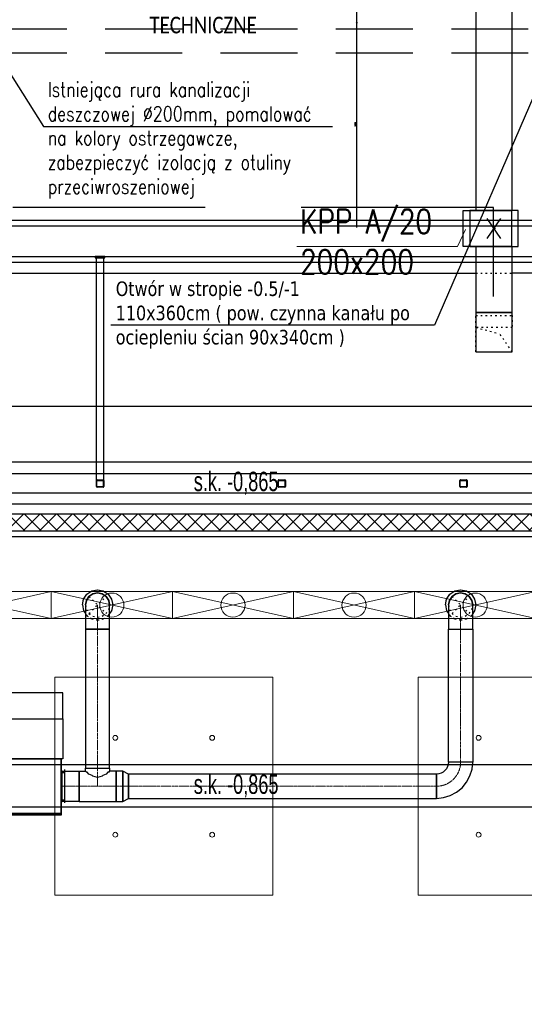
# Model space of a CAD drawing. Header units: centimetres. Extents: x -228435 to 46820, y -89367 to 152985.
# Tile 234 of 256: x -28229 to -24063, y 70700 to 78830. Entities that reach past the tile are written whole.
import ezdxf

# ---------------------------------------------------------------- set-up
doc = ezdxf.new("R2010")
doc.units = ezdxf.units.CM
doc.header["$LTSCALE"] = 50
doc.header["$PDMODE"] = 35
doc.header["$PDSIZE"] = 0.1
for name, pattern in [('CADVENT_CENTERLINE', [9.9, 7.4, -1, 0.5, -1]), ('CADVENT_HIDDEN', [0.8, 0.25, -0.55]), ('HIDDEN', [9.525, 6.35, -3.175]), ('Kondygnacja  -0_5$0$HIDDEN', [9.525, 6.35, -3.175]), ('Kondygnacja  -0_5$0$HIDDEN2', [4.7625, 3.175, -1.5875]), ('Osie rzutów$0$DASHDOT2', [12.7, 6.35, -3.175, 0, -3.175]), ('SU Lampy kwadratowe  -1$0$HIDDENX2', [19.05, 12.7, -6.35])]:
    doc.linetypes.add(name, pattern=pattern)
doc.layers.get('0').update_dxf_attribs({"color": 8})
doc.layers.get('DEFPOINTS').update_dxf_attribs({"color": 8})
for name, color, linetype in [('01-103-Went PP_poziom-0_5$0$L_Nawiew', 250, 'Continuous'), ('bgde-nawiewDETAILS', 1, 'Continuous'), ('bgde-nawiewEXP', 250, 'Continuous'), ('bgde-nawiewHIDDEN', 250, 'Continuous'), ('bgde-wywiewSOL', 5, 'Continuous'), ('Kondygnacja  -0_5$0$ARCH_GK', 8, 'Continuous'), ('Kondygnacja  -0_5$0$ARCH_INFO_OPISY', 8, 'Continuous'), ('Kondygnacja  -0_5$0$ARCH_KONSTR_POWYŻEJ RZUTU', 8, 'Kondygnacja  -0_5$0$HIDDEN'), ('Kondygnacja  -0_5$0$ARCH_KONSTR_POWYŻEJ RZUTU_IST', 8, 'Kondygnacja  -0_5$0$HIDDEN2'), ('Kondygnacja  -0_5$0$ARCH_WYPOSAŻENIE_SANITARNE_IST', 8, 'Continuous'), ('Kondygnacja  -0_5$0$ARCH_ŚLUSARKA_DRZWI', 8, 'Continuous'), ('Kondygnacja  -0_5$0$ARCH_ŻELBET_IST', 8, 'Continuous'), ('Osie rzutów$0$ARCH_INFO_OSIE_IST', 8, 'Osie rzutów$0$DASHDOT2'), ('Osie rzutów$0$ARCH_INFO_OSIE_OPISY_IST', 8, 'Continuous')]:
    doc.layers.add(name, color=color, linetype=linetype)
for name, color, linetype, lineweight in [('bgde-nawiewCEN', 7, 'Continuous', 13), ('bgde_klapy opis', 250, 'Continuous', 20), ('bgde_klapy p.poż.', 240, 'Continuous', 30), ('bgde_nawiewnik', 11, 'Continuous', 5), ('Kondygnacja  -0_5$0$ARCH_INFO_WYMIARY', 8, 'Continuous', 9), ('SU Lampy kwadratowe  -05$0$ARCH_SUFITY_PODWIESZANE', 8, 'Continuous', 9)]:
    doc.layers.add(name, color=color, linetype=linetype, lineweight=lineweight)
doc.styles.add('Kondygnacja  -0_5$0$BIKTS', font='bikromsw.shx', dxfattribs={"width": 0.8})
doc.styles.add('Kondygnacja  -0_5$0$Romans', font='Romans.shx', dxfattribs={"width": 0.7})
doc.styles.add('Kondygnacja  -0_5$0$Standard', font='txt')
doc.styles.add('Kondygnacja +0$0$ROMANS-50-CM', font='romans.shx', dxfattribs={"width": 0.8, "height": 10})
doc.styles.add('st rom', font='Romans.shx', dxfattribs={"width": 0.8})
doc.dimstyles.new('Kondygnacja  -0_5$0$ISO-25', dxfattribs={"dimtxt": 2.5, "dimasz": 2.5, "dimexe": 1.25, "dimexo": 0.625, "dimtad": 1, "dimtxsty": 'Kondygnacja  -0_5$0$Standard', "dimcen": 2.5, "dimadec": 0, "dimazin": 0, "dimtfac": 1, "dimtmove": 0, "dimatfit": 3, "dimfxl": 1, "dimarcsym": 0})
doc.dimstyles.new('Kondygnacja  -0_5$0$Wymiary 1-100', dxfattribs={"dimtxt": 12, "dimasz": 10, "dimexe": 5, "dimexo": 0, "dimgap": 4, "dimtad": 1, "dimrnd": 0.5, "dimzin": 12, "dimdsep": 46, "dimtxsty": 'Kondygnacja  -0_5$0$Romans', "dimblk": 'Kondygnacja  -0_5$0$_Oblique', "dimcen": 10, "dimdle": 10, "dimclrt": 55, "dimazin": 0, "dimtfac": 1, "dimtmove": 1, "dimatfit": 3, "dimfxl": 8, "dimfxlon": 1, "dimtolj": 1, "dimtzin": 0, "dimarcsym": 0})

# ---------------------------------------------------------------- blocks, each defined once
blk = doc.blocks.new('Osie rzutów')
at = {"layer": 'Osie rzutów$0$ARCH_INFO_OSIE_IST', "ltscale": 10}
for p, q in [((4436.04, 12310), (13655, 12310)), ((4436.04, 12200), (13655, 12200)), ((4436.04, 11600), (13655, 11600))]:
    blk.add_line(p, q, dxfattribs=at)
blk = doc.blocks.new('SU Lampy kwadratowe  -05')
at = {"layer": 'SU Lampy kwadratowe  -05$0$ARCH_SUFITY_PODWIESZANE'}
for points in [[(9320, 11840), (9500, 11840), (9500, 11660), (9320, 11660)], [(9620, 11840), (9800, 11840), (9800, 11660), (9620, 11660)]]:
    blk.add_lwpolyline(points, close=True, dxfattribs=at)
for centre in [(9370, 11790), (9450, 11790), (9670, 11790), (9370, 11710), (9450, 11710), (9670, 11710)]:
    blk.add_circle(centre, 2, dxfattribs=at)
blk = doc.blocks.new('Kondygnacja  -0_5$0$konstrukcja istniejąca -0.5')
at = {"layer": 'Kondygnacja  -0_5$0$ARCH_KONSTR_POWYŻEJ RZUTU_IST', "ltscale": 10}
for p, q in [((8738, 12217.5), (9781.55, 12217.5)), ((9781.55, 12182.5), (8738, 12182.5))]:
    blk.add_line(p, q, dxfattribs=at)
for points in [[(8738, 12017.89), (9782, 12017.89)], [(9782, 11982.89), (8738, 11982.89)], [(8738, 11767.89), (9782, 11767.89)], [(9782, 11732.89), (8738, 11732.89)]]:
    blk.add_lwpolyline(points, dxfattribs=at)
at = {"layer": 'Kondygnacja  -0_5$0$ARCH_KONSTR_POWYŻEJ RZUTU_IST', "style": 'Kondygnacja  -0_5$0$BIKTS', "width": 0.7}
for p in [(9434.83, 11993.75), (9434.84, 11743.75)]:
    blk.add_text('s.k. -0,865', height=16, dxfattribs=at).set_placement(p)
blk = doc.blocks.new('Kondygnacja  -0_5$0$wzmocnienie pod bramę -1')
at = {"layer": 'Kondygnacja  -0_5$0$ARCH_KONSTR_POWYŻEJ RZUTU', "ltscale": 5}
for p, q in [((22797.65, 9057.22, 0), (22797.65, 9243.72)), ((22803.65, 9057.22, 0), (22803.65, 9243.72)), ((23254.65, 9065.22, 0), (20950.65, 9065.22, 0)), ((23254.65, 9049.22, 0), (20950.65, 9049.22, 0))]:
    blk.add_line(p, q, dxfattribs=at)
blk.add_lwpolyline([(22796.65, 9243.72), (22804.65, 9243.72), (22804.65, 9244.72), (22796.65, 9244.72)], close=True, dxfattribs=at)
at = {"layer": 'Kondygnacja  -0_5$0$ARCH_KONSTR_POWYŻEJ RZUTU', "ltscale": 5, "elevation": 0}
for points in [[(22798.25, 9054.22, -0.414214), (22797.65, 9054.82), (22797.65, 9059.62, -0.414214), (22798.25, 9060.22), (22803.05, 9060.22, -0.414214), (22803.65, 9059.62), (22803.65, 9054.82, -0.414214), (22803.05, 9054.22)], [(22798.25, 9054.62, -0.414214), (22798.05, 9054.82), (22798.05, 9059.62, -0.414214), (22798.25, 9059.82), (22803.05, 9059.82, -0.414214), (22803.25, 9059.62), (22803.25, 9054.82, -0.414214), (22803.05, 9054.62)], [(22948.25, 9054.22, -0.414214), (22947.65, 9054.82), (22947.65, 9059.62, -0.414214), (22948.25, 9060.22), (22953.05, 9060.22, -0.414214), (22953.65, 9059.62), (22953.65, 9054.82, -0.414214), (22953.05, 9054.22)], [(22948.25, 9054.62, -0.414214), (22948.05, 9054.82), (22948.05, 9059.62, -0.414214), (22948.25, 9059.82), (22953.05, 9059.82, -0.414214), (22953.25, 9059.62), (22953.25, 9054.82, -0.414214), (22953.05, 9054.62)], [(23098.25, 9054.22, -0.414214), (23097.65, 9054.82), (23097.65, 9059.62, -0.414214), (23098.25, 9060.22), (23103.05, 9060.22, -0.414214), (23103.65, 9059.62), (23103.65, 9054.82, -0.414214), (23103.05, 9054.22)], [(23098.25, 9054.62, -0.414214), (23098.05, 9054.82), (23098.05, 9059.62, -0.414214), (23098.25, 9059.82), (23103.05, 9059.82, -0.414214), (23103.25, 9059.62), (23103.25, 9054.82, -0.414214), (23103.05, 9054.62)]]:
    blk.add_lwpolyline(points, format="xyb", close=True, dxfattribs=at)
blk = doc.blocks.new('Kondygnacja  -0_5$0$_Oblique')
at = {"color": 0, "linetype": 'ByBlock', "lineweight": -2}
blk.add_line((-0.5, -0.5), (0.5, 0.5), dxfattribs=at)
blk = doc.blocks.new('*D179')
at = {"layer": 'DEFPOINTS', "color": 0}
for p in [(-24020, 81900), (-25165.6, 12687.8), (-24020, 12492.9)]:
    blk.add_point(p, dxfattribs=at)
at = {"layer": 'Kondygnacja  -0_5$0$ARCH_INFO_WYMIARY', "color": 0, "lineweight": -2}
for p, q in [((-25175.6, 12492.9), (-24010, 12492.9)), ((-25165.6, 12500.9), (-25165.6, 12487.9)), ((-24020, 12500.9), (-24020, 12487.9))]:
    blk.add_line(p, q, dxfattribs=at)
at = {"layer": 'Kondygnacja  -0_5$0$ARCH_INFO_WYMIARY', "color": 0, "lineweight": -2, "xscale": 10, "yscale": 10, "zscale": 10, "rotation": 180}
blk.add_blockref('Kondygnacja  -0_5$0$_Oblique', (-25165.6, 12492.9), dxfattribs=at)
at = {"layer": 'Kondygnacja  -0_5$0$ARCH_INFO_WYMIARY', "color": 0, "lineweight": -2, "xscale": 10, "yscale": 10, "zscale": 10}
blk.add_blockref('Kondygnacja  -0_5$0$_Oblique', (-24020, 12492.9), dxfattribs=at)
at = {"layer": 'Kondygnacja  -0_5$0$ARCH_INFO_WYMIARY', "color": 55, "insert": (-24592.8, 12502.9), "char_height": 12, "attachment_point": 5, "style": 'Kondygnacja  -0_5$0$Romans'}
blk.add_mtext('\\A1;1145.5', dxfattribs=at)
blk = doc.blocks.new('Kondygnacja  -0_5$0$_Dot')
at = {"color": 0, "linetype": 'ByBlock', "lineweight": -2}
blk.add_line((-0.5, 0), (-1, 0), dxfattribs=at)
at = {"color": 0, "linetype": 'ByBlock', "const_width": 0.5}
blk.add_lwpolyline([(-0.25, 0, 1), (0.25, 0, 1)], format="xyb", close=True, dxfattribs=at)
blk = doc.blocks.new('*D210')
at = {"layer": 'DEFPOINTS', "color": 0}
for p in [(-25220, 80699.9), (-25446.8, 78805), (-25364.6, 78805)]:
    blk.add_point(p, dxfattribs=at)
at = {"layer": 'Kondygnacja  -0_5$0$ARCH_INFO_WYMIARY', "color": 0, "lineweight": -2}
for p, q in [((-25438.8, 80699.9), (-25451.8, 80699.9)), ((-25446.8, 80709.9), (-25446.8, 78795)), ((-25438.8, 78805), (-25451.8, 78805))]:
    blk.add_line(p, q, dxfattribs=at)
at = {"layer": 'Kondygnacja  -0_5$0$ARCH_INFO_WYMIARY', "color": 0, "lineweight": -2, "xscale": 10, "yscale": 10, "zscale": 10}
for p, rotation in [((-25446.8, 80699.9), 90), ((-25446.8, 78805), 270)]:
    blk.add_blockref('Kondygnacja  -0_5$0$_Oblique', p, dxfattribs=dict(at, rotation=rotation))
at = {"layer": 'Kondygnacja  -0_5$0$ARCH_INFO_WYMIARY', "color": 55, "insert": (-25456.8, 79752.5), "char_height": 12, "attachment_point": 5, "rotation": 90, "style": 'Kondygnacja  -0_5$0$Romans'}
blk.add_mtext('\\A1;1895', dxfattribs=at)
blk = doc.blocks.new('*D211')
at = {"layer": 'DEFPOINTS', "color": 0}
for p in [(-24907.3, 78805), (-25446.8, 77125), (-24907.3, 77125)]:
    blk.add_point(p, dxfattribs=at)
at = {"layer": 'Kondygnacja  -0_5$0$ARCH_INFO_WYMIARY', "color": 0, "lineweight": -2}
for p, q in [((-25438.8, 78805), (-25451.8, 78805)), ((-25446.8, 78815), (-25446.8, 77115)), ((-25438.8, 77125), (-25451.8, 77125))]:
    blk.add_line(p, q, dxfattribs=at)
at = {"layer": 'Kondygnacja  -0_5$0$ARCH_INFO_WYMIARY', "color": 0, "lineweight": -2, "xscale": 10, "yscale": 10, "zscale": 10}
for p, rotation in [((-25446.8, 78805), 90), ((-25446.8, 77125), 270)]:
    blk.add_blockref('Kondygnacja  -0_5$0$_Oblique', p, dxfattribs=dict(at, rotation=rotation))
at = {"layer": 'Kondygnacja  -0_5$0$ARCH_INFO_WYMIARY', "color": 55, "insert": (-25456.8, 77965), "char_height": 12, "attachment_point": 5, "rotation": 90, "style": 'Kondygnacja  -0_5$0$Romans'}
blk.add_mtext('\\A1;1680', dxfattribs=at)
blk = doc.blocks.new('*D212')
at = {"layer": 'DEFPOINTS', "color": 0}
for p in [(-30586.3, 81900), (-30681.1, 12489.5), (9064, 12489.5)]:
    blk.add_point(p, dxfattribs=at)
at = {"layer": 'Kondygnacja  -0_5$0$ARCH_INFO_WYMIARY', "color": 0, "lineweight": -2}
for p, q in [((-30673.1, 81900), (-30686.1, 81900)), ((-30681.1, 81910), (-30681.1, 12479.5)), ((-30673.1, 12489.5), (-30686.1, 12489.5))]:
    blk.add_line(p, q, dxfattribs=at)
at = {"layer": 'Kondygnacja  -0_5$0$ARCH_INFO_WYMIARY', "color": 0, "lineweight": -2, "xscale": 10, "yscale": 10, "zscale": 10}
for p, rotation in [((-30681.1, 81900), 90), ((-30681.1, 12489.5), 270)]:
    blk.add_blockref('Kondygnacja  -0_5$0$_Oblique', p, dxfattribs=dict(at, rotation=rotation))
at = {"layer": 'Kondygnacja  -0_5$0$ARCH_INFO_WYMIARY', "color": 55, "insert": (-30691.1, 47194.8), "char_height": 12, "attachment_point": 5, "rotation": 90, "style": 'Kondygnacja  -0_5$0$Romans'}
blk.add_mtext('\\A1;69410.5', dxfattribs=at)
blk = doc.blocks.new('*D214')
at = {"layer": 'DEFPOINTS', "color": 0}
for p in [(-30500, 78695), (-30681.1, 77500), (9064, 77500)]:
    blk.add_point(p, dxfattribs=at)
at = {"layer": 'Kondygnacja  -0_5$0$ARCH_INFO_WYMIARY', "color": 0, "lineweight": -2}
for p, q in [((-30681.1, 78705), (-30681.1, 77490)), ((-30673.1, 78695), (-30686.1, 78695)), ((-30673.1, 77500), (-30686.1, 77500))]:
    blk.add_line(p, q, dxfattribs=at)
at = {"layer": 'Kondygnacja  -0_5$0$ARCH_INFO_WYMIARY', "color": 0, "lineweight": -2, "xscale": 10, "yscale": 10, "zscale": 10}
for p, rotation in [((-30681.1, 78695), 90), ((-30681.1, 77500), 270)]:
    blk.add_blockref('Kondygnacja  -0_5$0$_Oblique', p, dxfattribs=dict(at, rotation=rotation))
at = {"layer": 'Kondygnacja  -0_5$0$ARCH_INFO_WYMIARY', "color": 55, "insert": (-30691.1, 78097.5), "char_height": 12, "attachment_point": 5, "rotation": 90, "style": 'Kondygnacja  -0_5$0$Romans'}
blk.add_mtext('\\A1;1195', dxfattribs=at)
blk = doc.blocks.new('*D218')
at = {"layer": 'DEFPOINTS', "color": 0}
for p in [(-29180, 78695), (-24020, 12369.5), (-24020, 12070.3)]:
    blk.add_point(p, dxfattribs=at)
at = {"layer": 'Kondygnacja  -0_5$0$ARCH_INFO_WYMIARY', "color": 0, "lineweight": -2}
for p, q in [((-29190, 12070.3), (-24010, 12070.3)), ((-29180, 12078.3), (-29180, 12065.3)), ((-24020, 12078.3), (-24020, 12065.3))]:
    blk.add_line(p, q, dxfattribs=at)
at = {"layer": 'Kondygnacja  -0_5$0$ARCH_INFO_WYMIARY', "color": 0, "lineweight": -2, "xscale": 10, "yscale": 10, "zscale": 10, "rotation": 180}
blk.add_blockref('Kondygnacja  -0_5$0$_Oblique', (-29180, 12070.3), dxfattribs=at)
at = {"layer": 'Kondygnacja  -0_5$0$ARCH_INFO_WYMIARY', "color": 0, "lineweight": -2, "xscale": 10, "yscale": 10, "zscale": 10}
blk.add_blockref('Kondygnacja  -0_5$0$_Oblique', (-24020, 12070.3), dxfattribs=at)
at = {"layer": 'Kondygnacja  -0_5$0$ARCH_INFO_WYMIARY', "color": 55, "insert": (-26600, 12080.3), "char_height": 12, "attachment_point": 5, "style": 'Kondygnacja  -0_5$0$Romans'}
blk.add_mtext('\\A1;5160', dxfattribs=at)
blk = doc.blocks.new('A$C066D7839')
at = {"layer": 'bgde_nawiewnik'}
for p, q in [((-50, -11.15), (-50, 11.15)), ((-50, 11.15), (50, 11.15)), ((-50, -11.15), (50, 11.15)), ((50, -11.15), (-50, 11.15)), ((50, 11.15), (50, -11.15)), ((50, -11.15), (-50, -11.15))]:
    blk.add_line(p, q, dxfattribs=at)
blk.add_circle((0, 0), 10, dxfattribs=at)
blk = doc.blocks.new('A$C5B3E7367')
at = {"layer": '01-103-Went PP_poziom-0_5$0$L_Nawiew'}
h = blk.add_hatch(color=256, dxfattribs=at)
h.paths.add_polyline_path([(215, 704), (215, 674), (331.7, 674), (331.7, 612.1), (445.9, 689), (331.7, 765.9), (331.7, 704)])
h.paths.add_polyline_path([(48.3, 704), (48.3, 674), (215, 674), (215, 704)])
for p, q in [((215, 1525), (165, 1525)), ((165, 1525), (165, 1505)), ((165, 1505), (215, 1505)), ((215, 1400), (215, 1530)), ((545, 1530), (215, 1530)), ((215, 1530), (215, 1515)), ((545, 1400), (545, 1530)), ((545, 1400), (215, 1400)), ((215, 1400), (215, 1378)), ((243.8, 1452), (268.8, 1452)), ((256.2, 1452), (256.2, 1400)), ((326.2, 1452), (351.2, 1452)), ((338.8, 1452), (338.8, 1400)), ((408.8, 1452), (433.8, 1452)), ((421.2, 1452), (421.2, 1400)), ((491.2, 1452), (516.2, 1452)), ((503.8, 1452), (503.8, 1400)), ((545, 0), (545, 1400)), ((0, 1378), (215, 1378)), ((0, 0), (0, 1378)), ((215, 1378), (215, 0)), ((445.9, 689), (331.7, 765.9)), ((331.7, 704), (331.7, 765.9)), ((48.3, 704), (331.7, 704)), ((48.3, 704), (48.3, 674)), ((48.3, 674), (331.7, 674)), ((445.9, 689), (331.7, 612.1)), ((331.7, 612.1), (331.7, 674)), ((215, 0), (0, 0)), ((215, 0), (545, 0))]:
    blk.add_line(p, q, dxfattribs=at)
blk = doc.blocks.new('A$C53CA46B8')
at = {"layer": 'bgde-wywiewSOL'}
for p, q in [((112.9, 511.1), (-162.1, 511.1)), ((-137.1, 481.1), (-137.1, 511.1)), ((87.9, 481.1), (87.9, 511.1)), ((200.4, 481.1), (-249.6, 481.1)), ((-249.6, 481.1), (-249.6, -878.9)), ((200.4, 481.1), (200.4, -878.9)), ((200.4, -878.9), (-249.6, -878.9)), ((-137.1, -878.9), (-137.1, -908.9)), ((87.9, -878.9), (87.9, -908.9)), ((112.9, -908.9), (-162.1, -908.9))]:
    blk.add_line(p, q, dxfattribs=at)
at = {"layer": '01-103-Went PP_poziom-0_5$0$L_Nawiew'}
blk.add_blockref('A$C5B3E7367', (-794.6, -893.9), dxfattribs=at)

msp = doc.modelspace()

# ---------------------------------------------------------------- hatches: boundary and pattern name
at = {"layer": 'Kondygnacja  -0_5$0$ARCH_GK', "linetype": 'Continuous', "lineweight": -3}
h = msp.add_hatch(dxfattribs=at)
h.set_pattern_fill('ANSI37', color=256, scale=30, style=0)
h.set_pattern_definition([(45, (-121140, -45000), (-67.35192, 67.35192), []), (135, (-121140, -45000), (-67.35192, -67.35192), [])])
h.paths.add_polyline_path([(-58940, 74750), (-58940, 74610), (-56430, 74610), (-56355, 74644.167), (-56355, 74750)], flags=0)
h.paths.add_polyline_path([(-56355, 74750), (-56355, 74644.167), (-56280, 74610), (-9802.153, 74610), (-9744.163, 74750)], flags=0)

# ---------------------------------------------------------------- linework, layer by layer
at = {"linetype": 'HIDDEN', "ltscale": 5}
msp.add_lwpolyline([(-24316.242, 76544.065), (-24316.242, 77279.856), (-32540.031, 77279.856)], dxfattribs=at)
at = {"layer": 'bgde-nawiewCEN', "linetype": 'CADVENT_CENTERLINE', "ltscale": 0.06}
for p, q in [((-27586.534, 73797.303), (-27586.534, 73997.303)), ((-24588.289, 73797.303), (-24588.289, 73997.303)), ((-27586.534, 72650.526), (-27586.534, 73797.303)), ((-24588.289, 72700.526), (-24588.289, 73797.303)), ((-27586.534, 72650.526), (-27586.534, 72500.526)), ((-27883.534, 72500.526), (-27879.534, 72500.526)), ((-27739.534, 72500.526), (-27879.534, 72500.526)), ((-27586.534, 72500.526), (-27739.534, 72500.526)), ((-27433.534, 72500.526), (-27586.534, 72500.526)), ((-27433.534, 72500.526), (-27330.534, 72500.526)), ((-27330.534, 72500.526), (-24788.289, 72500.526))]:
    msp.add_line(p, q, dxfattribs=at)
msp.add_arc((-24788.289, 72700.526), 200, 270, 0, dxfattribs=at)
at = {"layer": 'bgde-nawiewDETAILS', "linetype": 'CADVENT_HIDDEN', "extrusion": (6.12323e-17, 1, 0)}
for p in [(-24462.434, 76288.178), (-24162.434, 76088.178)]:
    msp.add_line(p, (-24267.434, 76238.178), dxfattribs=at)
at = {"layer": 'bgde-nawiewDETAILS', "linetype": 'CADVENT_HIDDEN'}
for p, q in [((-27657.245, 73926.592), (-27515.823, 74068.013)), ((-27657.245, 74068.013), (-27515.823, 73926.592)), ((-24659, 73926.592), (-24517.578, 74068.013)), ((-24659, 74068.013), (-24517.578, 73926.592))]:
    msp.add_line(p, q, dxfattribs=at)
at = {"layer": 'bgde-nawiewEXP', "linetype": 'Continuous'}
for points in [[(-24462.434, 77253.858), (-24162.434, 77253.858), (-24162.434, 81082.27), (-24462.434, 81082.27)], [(-24512.434, 76957.858), (-24112.434, 76957.858), (-24112.434, 77253.858), (-24512.434, 77253.858)], [(-24462.434, 76413.178), (-24162.434, 76413.178), (-24162.434, 76957.858), (-24462.434, 76957.858)], [(-27686.534, 73797.303), (-27486.534, 73797.303), (-27486.534, 73997.303), (-27494.146, 74035.571), (-27515.823, 74068.013), (-27548.266, 74089.69), (-27586.534, 74097.303), (-27624.802, 74089.69), (-27657.245, 74068.013), (-27678.922, 74035.571), (-27686.534, 73997.303), (-27686.534, 73836.321)], [(-24688.289, 73797.303), (-24488.289, 73797.303), (-24488.289, 73997.303), (-24495.901, 74035.571), (-24517.578, 74068.013), (-24550.021, 74089.69), (-24588.289, 74097.303), (-24626.557, 74089.69), (-24659, 74068.013), (-24680.677, 74035.571), (-24688.289, 73997.303), (-24688.289, 73836.321)], [(-27686.534, 72650.526), (-27486.534, 72650.526), (-27486.534, 73797.302), (-27686.534, 73797.302)], [(-24788.289, 72400.526), (-24729.762, 72406.29), (-24673.484, 72423.362), (-24621.618, 72451.085), (-24576.157, 72488.394), (-24538.848, 72533.855), (-24511.125, 72585.721), (-24494.053, 72641.999), (-24488.289, 72700.526), (-24688.289, 72700.526), (-24688.289, 73797.302), (-24488.289, 73797.302), (-24488.289, 72700.526), (-24688.289, 72700.526), (-24690.21, 72681.017), (-24695.901, 72662.257), (-24705.142, 72644.969), (-24717.578, 72629.815), (-24732.732, 72617.379), (-24750.021, 72608.138), (-24768.78, 72602.447), (-24788.289, 72600.526), (-24788.289, 72408.138)], [(-29243.534, 72275.526), (-27883.534, 72275.526), (-27883.534, 72725.526), (-29243.534, 72725.526)], [(-27879.534, 72375.526), (-27879.534, 72625.526), (-27739.534, 72625.526), (-27739.534, 72375.526)], [(-27433.534, 72375.526), (-27378.691, 72375.526), (-27378.691, 72625.526), (-27433.534, 72625.526), (-27433.534, 72385.041)], [(-27378.691, 72375.526), (-27330.534, 72400.526), (-27330.534, 72600.526), (-27378.691, 72625.526), (-27378.691, 72385.041)], [(-27330.534, 72400.526), (-24788.289, 72400.526), (-24788.289, 72600.526), (-27330.534, 72600.526), (-27330.534, 72408.138)], [(-29243.534, 72265.526), (-27883.534, 72265.526), (-27883.534, 72275.526), (-29243.534, 72275.526)]]:
    msp.add_lwpolyline(points, close=True, dxfattribs=at)
at = {"layer": 'bgde-nawiewEXP'}
for points in [[(-24256.448, 77022.999), (-24368.42, 77188.717)], [(-24368.42, 77022.999), (-24256.448, 77188.717)]]:
    msp.add_lwpolyline(points, dxfattribs=at)
msp.add_lwpolyline([(-24306.184, 77105.858, 12.5, 12.5, 1), (-24318.684, 77105.858, 12.5, 12.5, 1)], format="xyseb", close=True, dxfattribs=at)
at = {"layer": 'bgde-nawiewEXP', "linetype": 'Continuous'}
for points in [[(-47451.11, 75638.178), (-47326.11, 75638.178), (-47326.11, 76738.178), (-24462.434, 76738.178)], [(-38683.507, 75638.178), (-10227.721, 75638.178), (-10227.721, 76738.178), (-24162.434, 76738.178)], [(-24462.434, 76413.178), (-24462.434, 76088.178), (-24162.434, 76088.178), (-24162.434, 76413.177), (-24462.434, 76413.177)], [(-24162.434, 76413.177), (-24162.434, 76413.178)], [(-24462.434, 76088.178), (-24162.434, 76088.178)], [(-27711.534, 73997.303), (-27702.019, 74045.138), (-27674.922, 74085.691), (-27634.37, 74112.787), (-27586.534, 74122.303), (-27538.699, 74112.787), (-27498.146, 74085.691), (-27471.049, 74045.138), (-27461.534, 73997.303), (-27471.049, 73949.467), (-27486.534, 73926.292)], [(-27686.534, 73997.303), (-27678.922, 74035.571), (-27657.245, 74068.013), (-27624.802, 74089.69), (-27586.534, 74097.303), (-27548.266, 74089.69), (-27515.823, 74068.013), (-27494.146, 74035.571), (-27486.534, 73997.303)], [(-24713.289, 73997.303), (-24703.774, 74045.138), (-24676.677, 74085.691), (-24636.124, 74112.787), (-24588.289, 74122.303), (-24540.454, 74112.787), (-24499.901, 74085.691), (-24472.804, 74045.138), (-24463.289, 73997.303), (-24472.804, 73949.467), (-24488.289, 73926.292)], [(-24688.289, 73997.303), (-24680.677, 74035.571), (-24659, 74068.013), (-24626.557, 74089.69), (-24588.289, 74097.303), (-24550.021, 74089.69), (-24517.578, 74068.013), (-24495.901, 74035.571), (-24488.289, 73997.303)], [(-27711.534, 73997.303), (-27702.019, 73949.467), (-27686.534, 73926.292)], [(-24713.289, 73997.303), (-24703.774, 73949.467), (-24688.289, 73926.292)], [(-27883.534, 72375.526), (-27879.534, 72375.526), (-27879.534, 72625.526), (-27883.534, 72625.526)], [(-27739.534, 72375.526), (-27739.534, 72625.526), (-27686.534, 72625.526), (-27686.534, 72650.526), (-27486.534, 72650.526), (-27486.534, 72625.526), (-27494.146, 72617.914), (-27500.539, 72616.011), (-27515.823, 72600.726), (-27542.28, 72588.914), (-27548.266, 72582.928), (-27586.534, 72571.536), (-27624.802, 72582.928), (-27630.788, 72588.914), (-27657.245, 72600.726), (-27672.53, 72616.011), (-27678.922, 72617.914), (-27686.534, 72625.526)], [(-27739.534, 72375.526), (-27433.534, 72375.526), (-27433.534, 72625.526), (-27486.534, 72625.526)]]:
    msp.add_lwpolyline(points, dxfattribs=at)
at = {"layer": 'bgde-nawiewHIDDEN', "linetype": 'CADVENT_HIDDEN'}
for points in [[(-24462.434, 76738.178), (-24162.434, 76738.178)], [(-24462.434, 76413.178), (-24462.434, 76413.179), (-24162.434, 76413.179), (-24162.434, 76413.178)], [(-24462.434, 76088.178), (-24462.434, 76288.178)], [(-24162.434, 76088.178), (-24162.434, 76288.178)], [(-27711.534, 73997.303), (-27702.019, 74045.138), (-27674.922, 74085.691), (-27634.37, 74112.787), (-27586.534, 74122.303), (-27538.699, 74112.787), (-27498.146, 74085.691), (-27471.049, 74045.138), (-27461.534, 73997.303), (-27471.049, 73949.467), (-27498.146, 73908.914), (-27538.699, 73881.818), (-27586.534, 73872.303), (-27634.37, 73881.818), (-27674.922, 73908.914), (-27634.37, 73881.818), (-27586.534, 73872.303), (-27538.699, 73881.818), (-27498.146, 73908.914), (-27486.534, 73926.292)], [(-24713.289, 73997.303), (-24703.774, 74045.138), (-24676.677, 74085.691), (-24636.124, 74112.787), (-24588.289, 74122.303), (-24540.454, 74112.787), (-24499.901, 74085.691), (-24472.804, 74045.138), (-24463.289, 73997.303), (-24472.804, 73949.467), (-24499.901, 73908.914), (-24540.454, 73881.818), (-24588.289, 73872.303), (-24636.124, 73881.818), (-24676.677, 73908.914), (-24636.124, 73881.818), (-24588.289, 73872.303), (-24540.454, 73881.818), (-24499.901, 73908.914), (-24488.289, 73926.292)], [(-27711.534, 73997.303), (-27702.019, 73949.467), (-27674.922, 73908.914), (-27686.534, 73926.292)], [(-27686.534, 73997.303), (-27678.922, 73959.034), (-27657.245, 73926.592), (-27624.802, 73904.915), (-27586.534, 73897.303), (-27548.266, 73904.915), (-27515.823, 73926.592), (-27494.146, 73959.034), (-27486.534, 73997.303)], [(-24713.289, 73997.303), (-24703.774, 73949.467), (-24676.677, 73908.914), (-24688.289, 73926.292)], [(-24688.289, 73997.303), (-24680.677, 73959.034), (-24659, 73926.592), (-24626.557, 73904.915), (-24588.289, 73897.303), (-24550.021, 73904.915), (-24517.578, 73926.592), (-24495.901, 73959.034), (-24488.289, 73997.303)], [(-27883.534, 72375.526), (-27883.534, 72625.526)]]:
    msp.add_lwpolyline(points, dxfattribs=at)
msp.add_lwpolyline([(-24462.434, 76088.178), (-24162.434, 76088.178), (-24162.434, 76288.178), (-24462.434, 76288.178), (-24462.434, 76388.178), (-24162.434, 76388.178), (-24162.434, 76288.178), (-24462.434, 76288.178)], close=True, dxfattribs=at)
at = {"layer": 'bgde_klapy opis'}
for p, q in [((-24614.886, 76958.381), (-24548.94, 77096.727)), ((-25940.997, 76958.381), (-24614.886, 76958.381))]:
    msp.add_line(p, q, dxfattribs=at)
at = {"layer": 'bgde_klapy p.poż.', "elevation": 1920}
msp.add_lwpolyline([(-24567.669, 77254.433), (-24168.3, 77254.433), (-24168.3, 76957.3), (-24567.669, 76957.3)], close=True, dxfattribs=at)
at = {"layer": 'Kondygnacja  -0_5$0$ARCH_GK', "linetype": 'Continuous', "lineweight": -3}
for p, q in [((-58940, 74750), (-9744.163, 74750)), ((-56280, 74610), (-9802.153, 74610))]:
    msp.add_line(p, q, dxfattribs=at)
at = {"layer": 'Kondygnacja  -0_5$0$ARCH_WYPOSAŻENIE_SANITARNE_IST', "linetype": 'SU Lampy kwadratowe  -1$0$HIDDENX2'}
for points in [[(-34190, 78755), (-20435, 78755)], [(-34190, 78555), (-20635, 78555)]]:
    msp.add_lwpolyline(points, dxfattribs=at)
at = {"layer": 'Kondygnacja  -0_5$0$ARCH_ŚLUSARKA_DRZWI'}
msp.add_lwpolyline([(-9822.864, 74560), (-12840, 74560), (-12840, 74560), (-14240.186, 74560), (-14240.186, 74560), (-56230, 74560), (-56230, 71100)], dxfattribs=at)
at = {"layer": 'Kondygnacja  -0_5$0$ARCH_ŻELBET_IST', "ltscale": 4}
msp.add_line((-22820, 77125), (-34260, 77125), dxfattribs=at)
msp.add_lwpolyline([(-28340, 76875), (-22820, 76875)], dxfattribs=at)

# ---------------------------------------------------------------- block references
at = {"layer": '01-103-Went PP_poziom-0_5$0$L_Nawiew', "xscale": 10, "yscale": 10, "zscale": 10}
for p in [(-28468.405, 73996.017, 1117.041), (-27468.405, 73996.017, 1117.041), (-26468.405, 73996.017, 1117.041), (-25468.405, 73996.017, 1117.041), (-24468.405, 73996.017, 1117.041)]:
    msp.add_blockref('A$C066D7839', p, dxfattribs=at)
at = {"layer": '01-103-Went PP_poziom-0_5$0$L_Nawiew', "xscale": -1, "rotation": 90}
msp.add_blockref('A$C53CA46B8', (-28765.91, 72476.83, 210.499), dxfattribs=at)
at = {"layer": 'Kondygnacja  -0_5$0$ARCH_KONSTR_POWYŻEJ RZUTU', "xscale": 10, "yscale": 10, "zscale": 10}
for name, p in [('Kondygnacja  -0_5$0$konstrukcja istniejąca -0.5', (-121140, -45000)), ('Kondygnacja  -0_5$0$wzmocnienie pod bramę -1', (-255571.532, -15572.227))]:
    msp.add_blockref(name, p, dxfattribs=at)
at = {"layer": 'Osie rzutów$0$ARCH_INFO_OSIE_OPISY_IST', "xscale": 10, "yscale": 10, "zscale": 10}
msp.add_blockref('Osie rzutów', (-121140, -45000), dxfattribs=at)
at = {"layer": 'SU Lampy kwadratowe  -05$0$ARCH_SUFITY_PODWIESZANE', "xscale": 10, "yscale": 10, "zscale": 10}
msp.add_blockref('SU Lampy kwadratowe  -05', (-121140, -45000), dxfattribs=at)

# ---------------------------------------------------------------- texts
at = {"layer": 'bgde_klapy opis', "insert": (-25914.15, 77263.898), "char_height": 200, "width": 1762.63779, "attachment_point": 1, "style": 'st rom'}
msp.add_mtext('KPP A/20\\P200x200', dxfattribs=at)
at = {"layer": 'Kondygnacja  -0_5$0$ARCH_INFO_OPISY', "attachment_point": 7, "style": 'Kondygnacja +0$0$ROMANS-50-CM'}
for s, insert, char_height, width in [('\\pt165;{\\fCalibri|b0|i0|c238|p34;\\H0.9167x;POMIESZCZENIE\\PTECHNICZNE}', (-27157.137, 78715.466), 150, 5390.22766), ('Istniejąca rura kanalizacji deszczowej %%C200mm, pomalować na kolory ostrzegawcze, zabezpieczyć izolacją z otuliny przeciwroszeniowej', (-27997.963, 77352.992), 120, 2489.70955), ('{\\fVerdana|b0|i0|c238|p34;Otwór w stropie -0.5/-1\\P110x360cm ( pow. czynna kanału po ociepleniu ścian 90x340cm )}', (-27436.309, 76114.502), 120, 2660.08772)]:
    msp.add_mtext(s, dxfattribs=dict(at, insert=insert, char_height=char_height, width=width))

# ---------------------------------------------------------------- dimensions: what is measured, and where the dimension line sits
at = {"layer": 'Kondygnacja  -0_5$0$ARCH_INFO_WYMIARY'}
for base, p1, p2, picture, middle in [((-30681.114, 12489.5), (-30586.301, 81900), (9064, 12489.5), '*D212', (-30691.114, 47194.75)), ((-25446.832, 78805), (-25220, 80699.937), (-25364.564, 78805), '*D210', (-25456.832, 79752.468)), ((-30681.114, 77500), (-30500, 78695), (9064, 77500), '*D214', (-30691.114, 78097.5))]:
    dim = msp.add_linear_dim(base=base, p1=p1, p2=p2, angle=90, dimstyle='Kondygnacja  -0_5$0$Wymiary 1-100', dxfattribs=at)
    dim.commit()
    dim.dimension.update_dxf_attribs({"geometry": picture, "text_midpoint": middle})
for base, p1, p2, picture, middle in [((-24020, 12492.917), (-25165.562, 12687.772), (-24020, 81900), '*D179', (-24592.781, 12502.917)), ((-24020, 12070.305), (-29180, 78695), (-24020, 12369.5), '*D218', (-26600, 12080.305))]:
    dim = msp.add_linear_dim(base=base, p1=p1, p2=p2, dimstyle='Kondygnacja  -0_5$0$Wymiary 1-100', dxfattribs=at)
    dim.commit()
    dim.dimension.update_dxf_attribs({"geometry": picture, "text_midpoint": middle})
dim = msp.add_linear_dim(base=(-25446.832, 77125), p1=(-24907.296, 78805), p2=(-24907.296, 77125), angle=90, dimstyle='Kondygnacja  -0_5$0$Wymiary 1-100', dxfattribs=at)
dim.commit()
dim.dimension.update_dxf_attribs({"geometry": '*D211', "text_midpoint": (-25446.832, 77965), "dimtype": 160})

# ---------------------------------------------------------------- leaders
at = {"layer": 'Kondygnacja  -0_5$0$ARCH_INFO_OPISY'}
for points in [[(-23303.076, 79780.658), (-24803.719, 76307.006), (-27476.243, 76307.006)], [(-28459.846, 78624.617), (-28031.866, 77949.445), (-25645.808, 77949.445)]]:
    msp.add_leader(points, dimstyle='Kondygnacja  -0_5$0$ISO-25', override={"dimscale": 5, "dimasz": 2, "dimtad": 0, "dimldrblk": 'Kondygnacja  -0_5$0$_Dot'}, dxfattribs=at)

doc.saveas('drawing.dxf')
